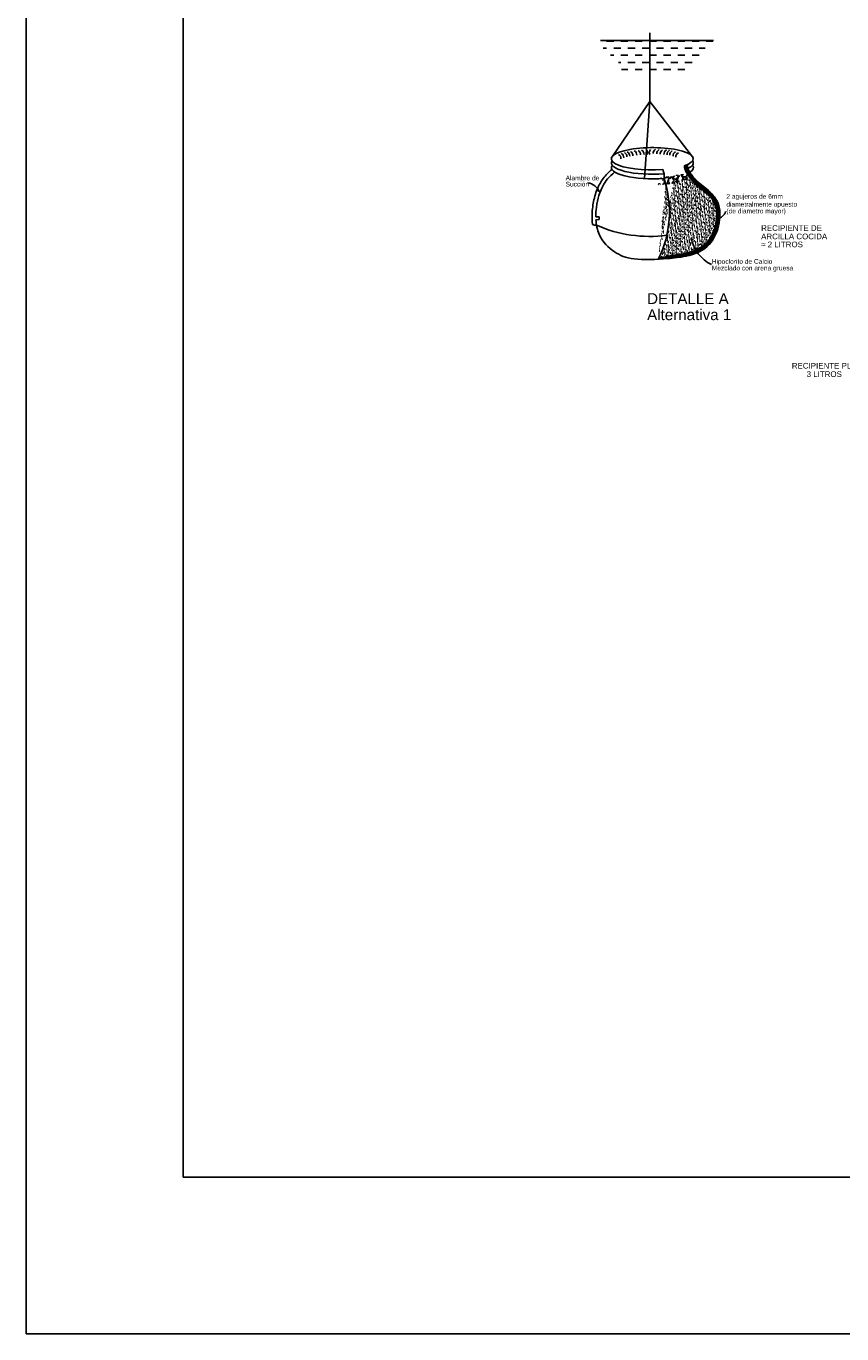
# Model space of a CAD drawing. Header units: metres. Extents: x 2413 to 4131, y 3282 to 4239.
# Tile 10 of 57: x 2667 to 2678, y 4207 to 4224. Entities that reach past the tile are written whole.
import ezdxf

# ---------------------------------------------------------------- set-up
doc = ezdxf.new("R2010")
doc.units = ezdxf.units.M
doc.layers.add('Dibujo', color=7, linetype='Continuous')
doc.styles.get("Standard").update_dxf_attribs({"font": 'arial.ttf'})

msp = doc.modelspace()

# ---------------------------------------------------------------- hatches: boundary and pattern name
h = msp.add_hatch()
h.set_pattern_fill('DASH', color=256, scale=0.028569, angle=180)
h.set_pattern_definition([(180, (993.54262, 2404.83507), (-0.0907078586, -0.0907078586), [0.0907078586, -0.0907078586])])
h.paths.add_polyline_path([(2675.272, 4223.807), (2674.642, 4223.807), (2674.692, 4223.674), (2674.86, 4223.555), (2674.943, 4223.363), (2675.272, 4223.363)])
h.paths.add_polyline_path([(2675.955, 4223.689), (2676.084, 4223.807), (2675.272, 4223.807), (2675.272, 4223.363), (2675.762, 4223.363), (2675.861, 4223.531)])
at = {"transparency": 33554562}
h = msp.add_hatch(dxfattribs=at)
h.set_pattern_fill('ANSI31', color=256, scale=0.003174, angle=135)
h.set_pattern_definition([(180, (993.54262, 2404.835068), (-1e-18, -0.01007865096), [])])
h.paths.add_polyline_path([(2676.164, 4221.538), (2676.164, 4221.537), (2676.164, 4221.538)])
h.paths.add_polyline_path([(2676.162, 4221.522), (2676.162, 4221.522), (2676.162, 4221.522)])
h.paths.add_polyline_path([(2676.124, 4221.525), (2676.124, 4221.529), (2676.124, 4221.529), (2676.123, 4221.52), (2676.122, 4221.511), (2676.12, 4221.502), (2676.119, 4221.493), (2676.117, 4221.484), (2676.115, 4221.475), (2676.113, 4221.466), (2676.111, 4221.457), (2676.109, 4221.449), (2676.107, 4221.44), (2676.104, 4221.431), (2676.102, 4221.422), (2676.099, 4221.413), (2676.096, 4221.404), (2676.094, 4221.396), (2676.09, 4221.387), (2676.087, 4221.378), (2676.084, 4221.37), (2676.081, 4221.362), (2676.077, 4221.353), (2676.073, 4221.345), (2676.07, 4221.337), (2676.066, 4221.329), (2676.062, 4221.321), (2676.058, 4221.314), (2676.054, 4221.306), (2676.049, 4221.298), (2676.045, 4221.291), (2676.04, 4221.284), (2676.036, 4221.277), (2676.031, 4221.27), (2676.026, 4221.263), (2676.021, 4221.256), (2676.016, 4221.25), (2676.01, 4221.243), (2676.005, 4221.237), (2675.999, 4221.23), (2675.994, 4221.224), (2675.988, 4221.218), (2675.982, 4221.212), (2675.975, 4221.207), (2675.969, 4221.201), (2675.962, 4221.196), (2675.956, 4221.19), (2675.949, 4221.185), (2675.941, 4221.18), (2675.934, 4221.175), (2675.927, 4221.17), (2675.919, 4221.165), (2675.911, 4221.16), (2675.903, 4221.156), (2675.894, 4221.151), (2675.886, 4221.147), (2675.877, 4221.143), (2675.868, 4221.139), (2675.859, 4221.135), (2675.849, 4221.131), (2675.84, 4221.127), (2675.83, 4221.124), (2675.82, 4221.12), (2675.81, 4221.117), (2675.8, 4221.114), (2675.789, 4221.111), (2675.779, 4221.108), (2675.769, 4221.105), (2675.758, 4221.102), (2675.748, 4221.1), (2675.737, 4221.097), (2675.727, 4221.095), (2675.717, 4221.093), (2675.706, 4221.09), (2675.696, 4221.088), (2675.686, 4221.086), (2675.676, 4221.085), (2675.667, 4221.083), (2675.657, 4221.081), (2675.648, 4221.08), (2675.639, 4221.078), (2675.63, 4221.077), (2675.621, 4221.076), (2675.613, 4221.075), (2675.605, 4221.074), (2675.597, 4221.073), (2675.59, 4221.072), (2675.583, 4221.072), (2675.576, 4221.071), (2675.566, 4221.07), (2675.546, 4221.066), (2675.519, 4221.061), (2675.487, 4221.053), (2675.452, 4221.043), (2675.415, 4221.031), (2675.38, 4221.017), (2675.391, 4221.018), (2675.403, 4221.019), (2675.415, 4221.019), (2675.427, 4221.02), (2675.438, 4221.021), (2675.45, 4221.022), (2675.462, 4221.022), (2675.473, 4221.023), (2675.485, 4221.024), (2675.496, 4221.025), (2675.508, 4221.026), (2675.52, 4221.027), (2675.531, 4221.028), (2675.542, 4221.029), (2675.554, 4221.03), (2675.565, 4221.032), (2675.576, 4221.033), (2675.587, 4221.034), (2675.599, 4221.036), (2675.61, 4221.037), (2675.621, 4221.038), (2675.632, 4221.04), (2675.642, 4221.041), (2675.653, 4221.043), (2675.664, 4221.045), (2675.674, 4221.046), (2675.685, 4221.048), (2675.695, 4221.05), (2675.706, 4221.052), (2675.716, 4221.054), (2675.726, 4221.056), (2675.736, 4221.058), (2675.746, 4221.06), (2675.756, 4221.063), (2675.766, 4221.065), (2675.775, 4221.067), (2675.785, 4221.07), (2675.794, 4221.072), (2675.804, 4221.075), (2675.813, 4221.078), (2675.822, 4221.081), (2675.831, 4221.084), (2675.84, 4221.087), (2675.849, 4221.09), (2675.857, 4221.093), (2675.866, 4221.096), (2675.874, 4221.099), (2675.882, 4221.103), (2675.89, 4221.106), (2675.898, 4221.11), (2675.906, 4221.114), (2675.913, 4221.118), (2675.921, 4221.122), (2675.928, 4221.126), (2675.935, 4221.13), (2675.942, 4221.134), (2675.949, 4221.139), (2675.956, 4221.143), (2675.962, 4221.148), (2675.969, 4221.152), (2675.975, 4221.157), (2675.981, 4221.162), (2675.988, 4221.167), (2675.993, 4221.172), (2675.999, 4221.177), (2676.005, 4221.182), (2676.011, 4221.187), (2676.016, 4221.193), (2676.021, 4221.198), (2676.027, 4221.204), (2676.032, 4221.209), (2676.037, 4221.215), (2676.042, 4221.221), (2676.046, 4221.227), (2676.051, 4221.232), (2676.056, 4221.239), (2676.06, 4221.245), (2676.065, 4221.251), (2676.069, 4221.257), (2676.073, 4221.263), (2676.077, 4221.27), (2676.081, 4221.276), (2676.085, 4221.283), (2676.089, 4221.29), (2676.092, 4221.296), (2676.096, 4221.303), (2676.099, 4221.31), (2676.103, 4221.317), (2676.106, 4221.324), (2676.109, 4221.331), (2676.113, 4221.338), (2676.116, 4221.346), (2676.119, 4221.353), (2676.122, 4221.36), (2676.124, 4221.368), (2676.127, 4221.375), (2676.13, 4221.383), (2676.132, 4221.39), (2676.135, 4221.398), (2676.137, 4221.406), (2676.14, 4221.413), (2676.142, 4221.421), (2676.144, 4221.429), (2676.146, 4221.437), (2676.148, 4221.444), (2676.15, 4221.452), (2676.151, 4221.46), (2676.153, 4221.468), (2676.155, 4221.475), (2676.156, 4221.483), (2676.158, 4221.491), (2676.159, 4221.499), (2676.16, 4221.507), (2676.161, 4221.514), (2676.162, 4221.522), (2676.123, 4221.522)])
h.paths.add_polyline_path([(2676.125, 4221.535), (2676.125, 4221.538), (2676.124, 4221.529), (2676.124, 4221.532)])
h.paths.add_polyline_path([(2676.163, 4221.53), (2676.163, 4221.53), (2676.163, 4221.53)])
h.paths.add_polyline_path([(2676.125, 4221.538), (2676.125, 4221.539), (2676.125, 4221.542), (2676.164, 4221.542), (2676.164, 4221.545), (2676.165, 4221.553), (2676.165, 4221.56), (2676.166, 4221.568), (2676.166, 4221.575), (2676.166, 4221.583), (2676.166, 4221.59), (2676.166, 4221.598), (2676.166, 4221.605), (2676.165, 4221.612), (2676.165, 4221.619), (2676.164, 4221.626), (2676.164, 4221.633), (2676.163, 4221.64), (2676.162, 4221.647), (2676.161, 4221.654), (2676.16, 4221.66), (2676.159, 4221.667), (2676.158, 4221.673), (2676.156, 4221.68), (2676.155, 4221.686), (2676.153, 4221.692), (2676.151, 4221.699), (2676.149, 4221.705), (2676.147, 4221.711), (2676.145, 4221.717), (2676.143, 4221.723), (2676.141, 4221.729), (2676.139, 4221.734), (2676.136, 4221.74), (2676.134, 4221.746), (2676.131, 4221.751), (2676.129, 4221.757), (2676.126, 4221.762), (2676.123, 4221.768), (2676.12, 4221.773), (2676.117, 4221.778), (2676.114, 4221.783), (2676.111, 4221.788), (2676.108, 4221.794), (2676.105, 4221.799), (2676.101, 4221.804), (2676.098, 4221.808), (2676.094, 4221.813), (2676.091, 4221.818), (2676.087, 4221.823), (2676.083, 4221.827), (2676.08, 4221.832), (2676.076, 4221.837), (2676.072, 4221.841), (2676.068, 4221.846), (2676.064, 4221.85), (2676.06, 4221.854), (2676.056, 4221.859), (2676.052, 4221.863), (2676.047, 4221.867), (2676.043, 4221.871), (2676.039, 4221.876), (2676.035, 4221.88), (2676.03, 4221.884), (2676.026, 4221.888), (2676.021, 4221.892), (2676.017, 4221.896), (2676.012, 4221.9), (2676.008, 4221.903), (2676.003, 4221.907), (2675.999, 4221.911), (2675.994, 4221.915), (2675.99, 4221.919), (2675.985, 4221.922), (2675.981, 4221.926), (2675.976, 4221.93), (2675.972, 4221.933), (2675.967, 4221.937), (2675.963, 4221.94), (2675.958, 4221.944), (2675.954, 4221.947), (2675.949, 4221.951), (2675.945, 4221.954), (2675.941, 4221.958), (2675.936, 4221.961), (2675.932, 4221.965), (2675.928, 4221.968), (2675.923, 4221.971), (2675.919, 4221.975), (2675.915, 4221.978), (2675.911, 4221.981), (2675.907, 4221.985), (2675.903, 4221.988), (2675.899, 4221.991), (2675.895, 4221.995), (2675.891, 4221.998), (2675.888, 4222.001), (2675.884, 4222.004), (2675.88, 4222.008), (2675.877, 4222.011), (2675.874, 4222.014), (2675.87, 4222.017), (2675.867, 4222.02), (2675.864, 4222.024), (2675.861, 4222.027), (2675.857, 4222.03), (2675.854, 4222.033), (2675.851, 4222.036), (2675.849, 4222.039), (2675.846, 4222.042), (2675.843, 4222.045), (2675.84, 4222.049), (2675.838, 4222.052), (2675.835, 4222.055), (2675.832, 4222.057), (2675.83, 4222.06), (2675.828, 4222.063), (2675.825, 4222.066), (2675.823, 4222.069), (2675.821, 4222.072), (2675.818, 4222.075), (2675.816, 4222.077), (2675.814, 4222.08), (2675.812, 4222.083), (2675.81, 4222.085), (2675.808, 4222.088), (2675.806, 4222.091), (2675.804, 4222.093), (2675.803, 4222.096), (2675.801, 4222.098), (2675.799, 4222.101), (2675.798, 4222.103), (2675.796, 4222.105), (2675.794, 4222.108), (2675.793, 4222.11), (2675.791, 4222.112), (2675.79, 4222.114), (2675.788, 4222.116), (2675.787, 4222.118), (2675.786, 4222.12), (2675.785, 4222.122), (2675.783, 4222.124), (2675.782, 4222.126), (2675.782, 4222.126), (2675.782, 4222.126), (2675.782, 4222.127), (2675.782, 4222.127), (2675.781, 4222.127), (2675.781, 4222.127), (2675.781, 4222.128), (2675.781, 4222.128), (2675.781, 4222.128), (2675.781, 4222.128), (2675.781, 4222.128), (2675.78, 4222.129), (2675.78, 4222.129), (2675.78, 4222.129), (2675.78, 4222.129), (2675.78, 4222.13), (2675.78, 4222.13), (2675.78, 4222.13), (2675.779, 4222.13), (2675.779, 4222.13), (2675.779, 4222.131), (2675.779, 4222.131), (2675.779, 4222.131), (2675.779, 4222.131), (2675.779, 4222.131), (2675.779, 4222.132), (2675.778, 4222.132), (2675.778, 4222.132), (2675.778, 4222.132), (2675.778, 4222.132), (2675.778, 4222.133), (2675.778, 4222.133), (2675.778, 4222.133), (2675.778, 4222.133), (2675.777, 4222.134), (2675.777, 4222.134), (2675.777, 4222.134), (2675.777, 4222.134), (2675.777, 4222.134), (2675.777, 4222.135), (2675.777, 4222.135), (2675.777, 4222.135), (2675.776, 4222.135), (2675.776, 4222.135), (2675.776, 4222.136), (2675.776, 4222.136), (2675.776, 4222.136), (2675.776, 4222.136), (2675.776, 4222.136), (2675.776, 4222.137), (2675.775, 4222.137), (2675.775, 4222.137), (2675.775, 4222.137), (2675.775, 4222.137), (2675.775, 4222.138), (2675.775, 4222.138), (2675.775, 4222.138), (2675.775, 4222.138), (2675.775, 4222.138), (2675.774, 4222.139), (2675.774, 4222.139), (2675.774, 4222.139), (2675.774, 4222.139), (2675.774, 4222.139), (2675.774, 4222.14), (2675.774, 4222.14), (2675.774, 4222.14), (2675.774, 4222.14), (2675.773, 4222.14), (2675.773, 4222.14), (2675.773, 4222.141), (2675.773, 4222.141), (2675.773, 4222.141), (2675.773, 4222.141), (2675.773, 4222.141), (2675.773, 4222.142), (2675.773, 4222.142), (2675.772, 4222.142), (2675.772, 4222.142), (2675.772, 4222.142), (2675.772, 4222.143), (2675.772, 4222.143), (2675.772, 4222.143), (2675.772, 4222.143), (2675.772, 4222.143), (2675.772, 4222.144), (2675.772, 4222.144), (2675.771, 4222.144), (2675.771, 4222.144), (2675.771, 4222.144), (2675.771, 4222.144), (2675.771, 4222.145), (2675.771, 4222.145), (2675.771, 4222.145), (2675.771, 4222.145), (2675.771, 4222.145), (2675.771, 4222.146), (2675.77, 4222.146), (2675.77, 4222.146), (2675.77, 4222.146), (2675.77, 4222.146), (2675.77, 4222.147), (2675.77, 4222.147), (2675.77, 4222.147), (2675.77, 4222.147), (2675.77, 4222.147), (2675.77, 4222.147), (2675.769, 4222.148), (2675.769, 4222.148), (2675.769, 4222.148), (2675.769, 4222.148), (2675.769, 4222.148), (2675.769, 4222.149), (2675.769, 4222.149), (2675.769, 4222.149), (2675.769, 4222.149), (2675.769, 4222.149), (2675.769, 4222.149), (2675.768, 4222.15), (2675.768, 4222.15), (2675.768, 4222.15), (2675.768, 4222.15), (2675.768, 4222.15), (2675.768, 4222.151), (2675.768, 4222.151), (2675.768, 4222.151), (2675.768, 4222.151), (2675.768, 4222.151), (2675.768, 4222.151), (2675.768, 4222.152), (2675.767, 4222.152), (2675.767, 4222.152), (2675.767, 4222.152), (2675.767, 4222.152), (2675.767, 4222.153), (2675.767, 4222.153), (2675.767, 4222.153), (2675.767, 4222.153), (2675.767, 4222.153), (2675.767, 4222.153), (2675.767, 4222.154), (2675.766, 4222.154), (2675.766, 4222.154), (2675.766, 4222.154), (2675.766, 4222.154), (2675.766, 4222.154), (2675.766, 4222.155), (2675.766, 4222.155), (2675.766, 4222.155), (2675.766, 4222.155), (2675.766, 4222.155), (2675.766, 4222.156), (2675.766, 4222.156), (2675.766, 4222.156), (2675.765, 4222.156), (2675.765, 4222.156), (2675.765, 4222.156), (2675.765, 4222.157), (2675.765, 4222.157), (2675.765, 4222.157), (2675.765, 4222.157), (2675.765, 4222.157), (2675.765, 4222.157), (2675.765, 4222.158), (2675.765, 4222.158), (2675.765, 4222.158), (2675.765, 4222.158), (2675.764, 4222.158), (2675.764, 4222.159), (2675.764, 4222.159), (2675.764, 4222.159), (2675.764, 4222.159), (2675.764, 4222.159), (2675.764, 4222.159), (2675.764, 4222.16), (2675.764, 4222.16), (2675.764, 4222.16), (2675.764, 4222.16), (2675.764, 4222.16), (2675.764, 4222.16), (2675.764, 4222.161), (2675.763, 4222.161), (2675.763, 4222.161), (2675.763, 4222.161), (2675.763, 4222.161), (2675.763, 4222.161), (2675.763, 4222.162), (2675.763, 4222.162), (2675.763, 4222.162), (2675.763, 4222.162), (2675.763, 4222.162), (2675.763, 4222.163), (2675.763, 4222.163), (2675.763, 4222.163), (2675.763, 4222.163), (2675.762, 4222.163), (2675.762, 4222.163), (2675.762, 4222.164), (2675.762, 4222.164), (2675.762, 4222.164), (2675.762, 4222.164), (2675.762, 4222.164), (2675.762, 4222.164), (2675.762, 4222.165), (2675.762, 4222.165), (2675.762, 4222.165), (2675.762, 4222.165), (2675.762, 4222.165), (2675.762, 4222.166), (2675.762, 4222.166), (2675.761, 4222.166), (2675.761, 4222.166), (2675.761, 4222.166), (2675.761, 4222.166), (2675.761, 4222.167), (2675.761, 4222.167), (2675.761, 4222.167), (2675.761, 4222.167), (2675.761, 4222.167), (2675.761, 4222.167), (2675.761, 4222.168), (2675.761, 4222.168), (2675.761, 4222.168), (2675.761, 4222.168), (2675.761, 4222.168), (2675.761, 4222.169), (2675.76, 4222.169), (2675.76, 4222.169), (2675.76, 4222.169), (2675.76, 4222.169), (2675.76, 4222.169), (2675.76, 4222.17), (2675.76, 4222.17), (2675.76, 4222.17), (2675.76, 4222.17), (2675.76, 4222.17), (2675.76, 4222.17), (2675.76, 4222.171), (2675.76, 4222.171), (2675.76, 4222.171), (2675.76, 4222.171), (2675.76, 4222.171), (2675.76, 4222.172), (2675.759, 4222.172), (2675.759, 4222.172), (2675.759, 4222.172), (2675.759, 4222.172), (2675.759, 4222.172), (2675.759, 4222.173), (2675.759, 4222.173), (2675.759, 4222.173), (2675.759, 4222.173), (2675.759, 4222.173), (2675.759, 4222.174), (2675.759, 4222.174), (2675.759, 4222.174), (2675.759, 4222.174), (2675.759, 4222.174), (2675.759, 4222.175), (2675.759, 4222.175), (2675.758, 4222.175), (2675.758, 4222.175), (2675.758, 4222.176), (2675.758, 4222.176), (2675.758, 4222.176), (2675.758, 4222.176), (2675.758, 4222.177), (2675.758, 4222.177), (2675.758, 4222.177), (2675.758, 4222.177), (2675.758, 4222.178), (2675.758, 4222.178), (2675.758, 4222.178), (2675.758, 4222.178), (2675.757, 4222.179), (2675.757, 4222.179), (2675.757, 4222.179), (2675.757, 4222.179), (2675.757, 4222.18), (2675.757, 4222.18), (2675.757, 4222.18), (2675.757, 4222.18), (2675.757, 4222.181), (2675.757, 4222.181), (2675.757, 4222.181), (2675.757, 4222.181), (2675.757, 4222.182), (2675.757, 4222.182), (2675.757, 4222.182), (2675.757, 4222.182), (2675.756, 4222.183), (2675.756, 4222.183), (2675.756, 4222.183), (2675.756, 4222.183), (2675.756, 4222.184), (2675.756, 4222.184), (2675.756, 4222.184), (2675.756, 4222.184), (2675.756, 4222.185), (2675.756, 4222.185), (2675.756, 4222.185), (2675.756, 4222.185), (2675.756, 4222.186), (2675.756, 4222.186), (2675.756, 4222.186), (2675.756, 4222.186), (2675.755, 4222.187), (2675.755, 4222.187), (2675.755, 4222.187), (2675.755, 4222.187), (2675.755, 4222.188), (2675.755, 4222.188), (2675.755, 4222.188), (2675.755, 4222.188), (2675.755, 4222.189), (2675.755, 4222.189), (2675.755, 4222.189), (2675.755, 4222.189), (2675.755, 4222.19), (2675.755, 4222.19), (2675.755, 4222.19), (2675.755, 4222.19), (2675.755, 4222.191), (2675.754, 4222.191), (2675.754, 4222.191), (2675.754, 4222.191), (2675.754, 4222.192), (2675.754, 4222.192), (2675.754, 4222.192), (2675.754, 4222.192), (2675.754, 4222.193), (2675.754, 4222.193), (2675.754, 4222.193), (2675.754, 4222.193), (2675.754, 4222.194), (2675.754, 4222.194), (2675.754, 4222.194), (2675.754, 4222.194), (2675.754, 4222.195), (2675.754, 4222.195), (2675.754, 4222.195), (2675.753, 4222.195), (2675.753, 4222.196), (2675.753, 4222.196), (2675.753, 4222.196), (2675.753, 4222.196), (2675.753, 4222.197), (2675.753, 4222.197), (2675.753, 4222.197), (2675.753, 4222.197), (2675.753, 4222.198), (2675.753, 4222.198), (2675.753, 4222.198), (2675.753, 4222.198), (2675.753, 4222.199), (2675.753, 4222.199), (2675.753, 4222.199), (2675.753, 4222.199), (2675.753, 4222.2), (2675.753, 4222.2), (2675.753, 4222.2), (2675.753, 4222.2), (2675.752, 4222.201), (2675.752, 4222.201), (2675.752, 4222.201), (2675.752, 4222.201), (2675.752, 4222.201), (2675.752, 4222.202), (2675.752, 4222.202), (2675.752, 4222.202), (2675.752, 4222.202), (2675.752, 4222.203), (2675.752, 4222.203), (2675.752, 4222.203), (2675.752, 4222.203), (2675.752, 4222.204), (2675.752, 4222.204), (2675.752, 4222.204), (2675.752, 4222.204), (2675.752, 4222.204), (2675.752, 4222.205), (2675.752, 4222.205), (2675.752, 4222.205), (2675.752, 4222.205), (2675.752, 4222.206), (2675.751, 4222.206), (2675.751, 4222.206), (2675.751, 4222.206), (2675.751, 4222.206), (2675.751, 4222.207), (2675.751, 4222.207), (2675.751, 4222.207), (2675.751, 4222.207), (2675.751, 4222.208), (2675.751, 4222.208), (2675.751, 4222.208), (2675.751, 4222.208), (2675.751, 4222.208), (2675.751, 4222.209), (2675.751, 4222.209), (2675.751, 4222.209), (2675.751, 4222.209), (2675.751, 4222.209), (2675.751, 4222.21), (2675.751, 4222.21), (2675.751, 4222.21), (2675.751, 4222.21), (2675.751, 4222.21), (2675.751, 4222.211), (2675.751, 4222.211), (2675.751, 4222.211), (2675.751, 4222.211), (2675.75, 4222.211), (2675.75, 4222.212), (2675.75, 4222.212), (2675.75, 4222.212), (2675.75, 4222.212), (2675.75, 4222.212), (2675.75, 4222.213), (2675.75, 4222.213), (2675.75, 4222.213), (2675.75, 4222.213), (2675.75, 4222.213), (2675.75, 4222.214), (2675.75, 4222.214), (2675.75, 4222.214), (2675.75, 4222.214), (2675.75, 4222.214), (2675.75, 4222.214), (2675.75, 4222.215), (2675.75, 4222.215), (2675.75, 4222.215), (2675.75, 4222.215), (2675.75, 4222.215), (2675.75, 4222.215), (2675.75, 4222.216), (2675.75, 4222.216), (2675.75, 4222.216), (2675.75, 4222.216), (2675.75, 4222.216), (2675.75, 4222.216), (2675.75, 4222.217), (2675.75, 4222.217), (2675.75, 4222.217), (2675.75, 4222.217), (2675.75, 4222.217), (2675.75, 4222.217), (2675.75, 4222.218), (2675.749, 4222.218), (2675.749, 4222.218), (2675.749, 4222.218), (2675.749, 4222.218), (2675.749, 4222.218), (2675.749, 4222.218), (2675.749, 4222.219), (2675.749, 4222.219), (2675.749, 4222.219), (2675.749, 4222.219), (2675.749, 4222.219), (2675.749, 4222.219), (2675.749, 4222.219), (2675.749, 4222.219), (2675.749, 4222.22), (2675.749, 4222.22), (2675.749, 4222.22), (2675.749, 4222.22), (2675.749, 4222.22), (2675.749, 4222.22), (2675.749, 4222.22), (2675.749, 4222.22), (2675.749, 4222.221), (2675.749, 4222.221), (2675.749, 4222.221), (2675.749, 4222.221), (2675.749, 4222.221), (2675.749, 4222.221), (2675.749, 4222.221), (2675.749, 4222.221), (2675.749, 4222.221), (2675.749, 4222.221), (2675.749, 4222.222), (2675.749, 4222.222), (2675.749, 4222.222), (2675.749, 4222.222), (2675.749, 4222.222), (2675.749, 4222.222), (2675.749, 4222.222), (2675.749, 4222.222), (2675.749, 4222.222), (2675.749, 4222.222), (2675.749, 4222.222), (2675.749, 4222.222), (2675.749, 4222.222), (2675.749, 4222.223), (2675.749, 4222.223), (2675.749, 4222.223), (2675.749, 4222.223), (2675.749, 4222.223), (2675.749, 4222.223), (2675.749, 4222.223), (2675.749, 4222.223), (2675.749, 4222.223), (2675.749, 4222.223), (2675.749, 4222.223), (2675.749, 4222.223), (2675.749, 4222.223), (2675.749, 4222.223), (2675.749, 4222.223), (2675.749, 4222.223), (2675.749, 4222.223), (2675.749, 4222.223), (2675.749, 4222.223), (2675.748, 4222.223), (2675.748, 4222.223), (2675.747, 4222.223), (2675.747, 4222.222), (2675.746, 4222.222), (2675.745, 4222.222), (2675.745, 4222.222), (2675.744, 4222.222), (2675.744, 4222.221), (2675.743, 4222.221), (2675.743, 4222.221), (2675.742, 4222.221), (2675.742, 4222.22), (2675.741, 4222.22), (2675.741, 4222.22), (2675.74, 4222.22), (2675.739, 4222.219), (2675.739, 4222.219), (2675.738, 4222.219), (2675.738, 4222.219), (2675.737, 4222.219), (2675.737, 4222.218), (2675.736, 4222.218), (2675.736, 4222.218), (2675.735, 4222.218), (2675.734, 4222.217), (2675.734, 4222.217), (2675.733, 4222.217), (2675.733, 4222.217), (2675.732, 4222.217), (2675.732, 4222.216), (2675.731, 4222.216), (2675.73, 4222.216), (2675.73, 4222.216), (2675.729, 4222.215), (2675.729, 4222.215), (2675.728, 4222.215), (2675.728, 4222.215), (2675.727, 4222.215), (2675.726, 4222.214), (2675.726, 4222.214), (2675.725, 4222.214), (2675.725, 4222.214), (2675.724, 4222.213), (2675.723, 4222.213), (2675.723, 4222.213), (2675.722, 4222.213), (2675.722, 4222.213), (2675.721, 4222.212), (2675.72, 4222.212), (2675.72, 4222.212), (2675.719, 4222.212), (2675.719, 4222.211), (2675.718, 4222.211), (2675.717, 4222.211), (2675.717, 4222.211), (2675.716, 4222.211), (2675.716, 4222.21), (2675.715, 4222.21), (2675.714, 4222.21), (2675.714, 4222.21), (2675.713, 4222.209), (2675.712, 4222.209), (2675.712, 4222.209), (2675.712, 4222.208), (2675.712, 4222.206), (2675.713, 4222.204), (2675.713, 4222.203), (2675.713, 4222.201), (2675.714, 4222.199), (2675.714, 4222.197), (2675.714, 4222.195), (2675.715, 4222.193), (2675.715, 4222.191), (2675.716, 4222.189), (2675.716, 4222.187), (2675.716, 4222.185), (2675.717, 4222.183), (2675.717, 4222.18), (2675.718, 4222.178), (2675.718, 4222.176), (2675.719, 4222.174), (2675.72, 4222.171), (2675.72, 4222.169), (2675.721, 4222.167), (2675.721, 4222.164), (2675.722, 4222.162), (2675.723, 4222.16), (2675.724, 4222.158), (2675.724, 4222.155), (2675.725, 4222.153), (2675.726, 4222.151), (2675.727, 4222.148), (2675.728, 4222.146), (2675.729, 4222.144), (2675.73, 4222.142), (2675.731, 4222.139), (2675.732, 4222.137), (2675.733, 4222.135), (2675.734, 4222.133), (2675.735, 4222.131), (2675.736, 4222.128), (2675.737, 4222.126), (2675.739, 4222.124), (2675.74, 4222.121), (2675.741, 4222.119), (2675.743, 4222.117), (2675.744, 4222.114), (2675.745, 4222.112), (2675.747, 4222.11), (2675.748, 4222.107), (2675.75, 4222.105), (2675.752, 4222.102), (2675.753, 4222.1), (2675.755, 4222.097), (2675.757, 4222.094), (2675.758, 4222.092), (2675.76, 4222.089), (2675.762, 4222.086), (2675.764, 4222.083), (2675.766, 4222.08), (2675.769, 4222.077), (2675.771, 4222.074), (2675.773, 4222.071), (2675.775, 4222.067), (2675.778, 4222.064), (2675.781, 4222.061), (2675.783, 4222.057), (2675.786, 4222.054), (2675.789, 4222.05), (2675.792, 4222.046), (2675.795, 4222.043), (2675.798, 4222.039), (2675.801, 4222.035), (2675.804, 4222.031), (2675.807, 4222.027), (2675.811, 4222.024), (2675.814, 4222.02), (2675.818, 4222.016), (2675.822, 4222.012), (2675.826, 4222.007), (2675.83, 4222.003), (2675.834, 4221.999), (2675.838, 4221.995), (2675.842, 4221.991), (2675.847, 4221.987), (2675.851, 4221.983), (2675.856, 4221.978), (2675.86, 4221.974), (2675.865, 4221.97), (2675.87, 4221.966), (2675.875, 4221.961), (2675.88, 4221.957), (2675.885, 4221.953), (2675.89, 4221.949), (2675.895, 4221.945), (2675.9, 4221.94), (2675.906, 4221.936), (2675.911, 4221.932), (2675.916, 4221.928), (2675.922, 4221.924), (2675.927, 4221.919), (2675.932, 4221.915), (2675.938, 4221.911), (2675.943, 4221.907), (2675.949, 4221.902), (2675.954, 4221.898), (2675.959, 4221.894), (2675.965, 4221.889), (2675.97, 4221.885), (2675.976, 4221.88), (2675.981, 4221.876), (2675.986, 4221.871), (2675.991, 4221.867), (2675.996, 4221.862), (2676.002, 4221.858), (2676.007, 4221.853), (2676.012, 4221.848), (2676.017, 4221.844), (2676.021, 4221.839), (2676.026, 4221.834), (2676.031, 4221.829), (2676.035, 4221.824), (2676.04, 4221.819), (2676.044, 4221.814), (2676.049, 4221.809), (2676.053, 4221.804), (2676.057, 4221.799), (2676.061, 4221.794), (2676.065, 4221.788), (2676.069, 4221.783), (2676.072, 4221.778), (2676.076, 4221.772), (2676.08, 4221.767), (2676.083, 4221.761), (2676.086, 4221.755), (2676.089, 4221.749), (2676.093, 4221.744), (2676.095, 4221.738), (2676.098, 4221.732), (2676.101, 4221.725), (2676.104, 4221.719), (2676.106, 4221.713), (2676.108, 4221.707), (2676.111, 4221.7), (2676.113, 4221.693), (2676.115, 4221.687), (2676.117, 4221.68), (2676.118, 4221.673), (2676.12, 4221.666), (2676.121, 4221.659), (2676.123, 4221.652), (2676.124, 4221.644), (2676.125, 4221.637), (2676.125, 4221.629), (2676.126, 4221.621), (2676.127, 4221.614), (2676.127, 4221.606), (2676.127, 4221.597), (2676.127, 4221.589), (2676.127, 4221.581), (2676.127, 4221.572), (2676.127, 4221.564), (2676.126, 4221.555), (2676.126, 4221.547)])
h = msp.add_hatch(dxfattribs=at)
h.set_pattern_fill('GRAVEL', color=256, scale=0.004762, angle=193)
h.set_pattern_definition([(61.0127875, (993.484979, 2404.697635), (0.69789429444, 1.278247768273), [0.0162712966, -1.610861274]), (17.969741, (993.4928645, 2404.711868), (-1.386921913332, -0.444321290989), [0.027922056, -2.764282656]), (325.5104471, (993.5194245, 2404.720482), (-1.4777111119, 1.024219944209), [0.019688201, -1.9491344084]), (100.273689, (993.558582, 2404.760554), (0.426284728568, -2.384087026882), [0.025426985, -2.5172710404]), (125.83365418, (993.554047, 2404.785573), (0.915697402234, -1.278096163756), [0.0249331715, -2.4683873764]), (190.273689, (993.5394504, 2404.805787), (2.384087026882, 0.426284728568), [0.025426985, -2.5172710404]), (230.69424047, (993.514431, 2404.801252), (1.25990800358, 1.532123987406), [0.033625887, -3.3289600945]), (265.25532837, (993.4931305, 2404.775233), (-0.226366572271, -2.783013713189), [0.031746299, -3.1428847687]), (314.42956562, (993.4905046, 2404.7435957), (1.296435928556, -1.314320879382), [0.025513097, -2.5257994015]), (8.2363583, (993.508365, 2404.725376), (-1.32349076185, -0.18142678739), [0.02912714, -1.427229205]), (55.3974378, (993.5371913, 2404.729549), (1.1148575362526, 1.6227615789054), [0.037667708, -3.7291058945]), (331.81407483, (993.441644, 2404.734798), (0.988146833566, -0.516619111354), [0.012856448, -1.272793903]), (4.4692344, (993.4529764, 2404.7287253), (-1.586385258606, -0.117995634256), [0.0244593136, -2.4214779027]), (58, (993.47736, 2404.73063), (-0.027206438, 0.1178440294), [0.017103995, -0.153936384]), (36.1985905, (993.488875, 2404.718394), (-0.53480727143, -0.37172024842), [0.009210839, -0.911869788]), (124.8014095, (993.496308, 2404.723834), (0.1994633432, -0.32632565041), [0.0130260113, -0.638276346]), (223.9637565, (993.488874, 2404.73453), (-0.29911921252, -0.31730737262), [0.02115658, -0.684060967]), (354.5650512, (993.473646, 2404.719843), (-0.2628944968, 0.0634311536), [0.0152983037, -0.3671596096]), (209.38954033, (993.564658, 2404.739614), (-1.096820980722, -0.62559646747), [0.0214312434, -2.1216985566]), (263.34617594, (993.5459845, 2404.729097), (0.172105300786, 1.405110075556), [0.017979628, -1.7799793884]), (126.1985905, (993.479087, 2404.696275), (0.37172024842, -0.53480727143), [0.0184215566, -0.90265907]), (176.61045967, (993.4682074, 2404.7111404), (1.260059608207, -0.081467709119), [0.0214312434, -2.1216985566]), (172.4439548, (993.54779, 2404.812677), (0.64363302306, -0.09965586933), [0.0206668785, -1.0126775]), (127.7751406, (993.527302, 2404.815395), (0.888490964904, -1.16025213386), [0.017316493, -1.714335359]), (259.8014095, (993.450702, 2404.813847), (-0.09965586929, -0.64363302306), [0.0184215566, -0.90265907]), (210.35402464, (993.4474404, 2404.795716), (1.423146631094, 0.825059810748), [0.020273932, -2.0071137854]), (262.4439548, (993.508446, 2404.827178), (0.09965586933, 0.64363302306), [0.010333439, -1.023010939]), (294.3099325, (993.457773, 2404.81548), (0.2266697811, -0.44416967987), [0.006166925, -0.61052793]), (358.9637565, (993.460312, 2404.80986), (-0.38073852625, 0.0362247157), [0.0249331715, -0.473730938]), (19.00900596, (993.4852406, 2404.809408), (-1.151233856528, -0.389908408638), [0.023106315, -2.287521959]), (136.6900675, (993.486425, 2404.745136), (0.1722569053, -0.20848162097), [0.0174427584, -0.4186263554]), (186.1572266, (993.473733, 2404.757101), (-2.0577613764, -0.22682138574), [0.030452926, -3.014834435]), (253.9453959, (993.443456, 2404.753835), (0.280931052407, 0.93373395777), [0.012451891, -1.23274086]), (283, (993.44001, 2404.74187), (0.1450504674, -0.0906375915), [0.0072566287, -0.113687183]), (313.25643716, (993.488414, 2404.806417), (-0.661821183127, 0.716082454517), [0.016801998, -1.663403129]), (241.0127875, (993.499928, 2404.79418), (-0.697894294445, -1.27824776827), [0.032542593, -1.5945899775]), (193, (993.48416, 2404.76571), (-0.0906375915, -0.1450504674), [0.031445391, -0.0894984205]), (158.3048465, (993.4535175, 2404.75864), (-1.368885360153, 0.55284382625), [0.01912291, -1.8931666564]), (87.0546041, (993.43575, 2404.76571), (0.00901827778, 0.4985825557), [0.017609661, -0.8628745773]), (40.64597536, (993.436654, 2404.783296), (1.966972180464, 1.695362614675), [0.0286715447, -2.8384876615]), (8.42607874, (993.4584086, 2404.801972), (1.559178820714, 0.235839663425), [0.030332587, -3.002922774])])
edge = h.paths.add_edge_path()
edge.add_spline(control_points=[(2675.792, 4222.046), (2675.778, 4222.064), (2675.766, 4222.08), (2675.754, 4222.098), (2675.751, 4222.104), (2675.748, 4222.109)], knot_values=[11.580593, 11.580593, 11.580593, 11.580593, 12.026595, 12.026595, 12.213642, 12.213642, 12.213642, 12.213642], degree=3, periodic=0)
edge.add_ellipse((2675.307, 4222.185), major_axis=(0.522, 0), ratio=0.274193, start_angle=286.3392, end_angle=327.6314, ccw=False)
edge.add_arc((2674.153, 4221.623), 1.369, 14.8704, 18.0648, ccw=False)
edge.add_ellipse((2675.329, 4222.112), major_axis=(0.522, 0), ratio=0.274193, start_angle=286.3392, end_angle=332.6186)
h = msp.add_hatch(dxfattribs=at)
h.set_pattern_fill('AR-SAND', color=256, scale=0.000793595, angle=135)
h.set_pattern_definition([(172.5, (993.54262, 2404.835068), (-0.0265658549, -0.02836158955), [0, -0.0306390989, 0, -0.03426741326, 0, -0.0327556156]), (142.5, (993.54262, 2404.83507), (-0.0654503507, -0.0149998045), [0, -0.01652898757, 0, -0.02761550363, 0, -0.0105825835]), (102.5, (993.560152, 2404.817536), (-0.04446766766, 0.04430637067), [0, -0.01007865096, 0, -0.03628314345, 0, -0.0473696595]), (92.5, (993.56015, 2404.817536), (-0.0553572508, 0.030337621), [0, -0.00503932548, 0, -0.02378561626, 0, -0.0272123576])])
edge = h.paths.add_edge_path()
edge.add_spline(control_points=[(2675.38, 4221.017), (2675.46, 4221.052), (2675.561, 4221.07), (2675.642, 4221.076), (2675.776, 4221.098), (2675.948, 4221.174), (2676, 4221.222), (2676.07, 4221.329), (2676.093, 4221.385), (2676.123, 4221.502), (2676.13, 4221.561), (2676.122, 4221.697), (2676.091, 4221.759), (2676, 4221.866), (2675.937, 4221.91), (2675.851, 4221.98), (2675.825, 4222.007), (2675.8, 4222.036), (2675.796, 4222.041), (2675.792, 4222.046)], knot_values=[5.773633, 5.773633, 5.773633, 5.773633, 5.986965, 5.986965, 6.951296, 6.951296, 7.737364, 7.737364, 8.337831, 8.337831, 8.938297, 8.938297, 9.912805, 9.912805, 10.887313, 10.887313, 11.456954, 11.456954, 11.580593, 11.580593, 11.580593, 11.580593], degree=3, periodic=0)
edge.add_ellipse((2675.329, 4222.112), major_axis=(0.522, 0), ratio=0.274193, start_angle=286.3392, end_angle=332.6186, ccw=False)
edge.add_arc((2674.153, 4221.623), 1.369, -26.2832, 14.8704, ccw=False)

# ---------------------------------------------------------------- linework, layer by layer
for p, q in [((2675.272, 4223.03), (2675.272, 4223.905)), ((2674.642, 4223.807), (2676.084, 4223.807)), ((2674.792, 4222.325), (2675.272, 4223.03)), ((2675.206, 4222.045), (2675.272, 4223.03)), ((2675.816, 4222.325), (2675.272, 4223.03)), ((2674.603, 4221.898), (2674.613, 4221.909)), ((2674.632, 4221.879), (2674.603, 4221.898)), ((2674.627, 4221.559), (2674.585, 4221.558)), ((2674.628, 4221.522), (2674.627, 4221.559)), ((2674.586, 4221.521), (2674.628, 4221.522)), ((2676.123, 4221.522), (2676.162, 4221.522)), ((2676.125, 4221.542), (2676.164, 4221.542)), ((2676.138, 4221.532), (2676.153, 4221.533)), ((2676.153, 4221.533), (2676.152, 4221.537)), ((2675.8, 4221.288), (2675.798, 4221.26)), ((2675.798, 4221.26), (2675.806, 4221.262))]:
    msp.add_line(p, q)
for centre, radius, start, end in [((2675, 4222.342), 0.0563, 354.6639, 63.4957), ((2675.049, 4222.349), 0.0563, 354.6639, 63.4957), ((2675.098, 4222.354), 0.0563, 354.6639, 63.4957), ((2675.143, 4222.357), 0.0563, 354.6639, 63.4957), ((2675.189, 4222.378), 0.0533, 329.9113, 43.4936), ((2675.319, 4222.378), 0.0533, 136.5064, 210.0887), ((2675.372, 4222.369), 0.0563, 116.5043, 185.3361), ((2675.417, 4222.365), 0.0563, 116.5043, 185.3361), ((2675.461, 4222.361), 0.0563, 116.5043, 185.3361), ((2675.509, 4222.36), 0.0563, 116.5043, 185.3361), ((2675.549, 4222.356), 0.0563, 116.5043, 185.3361), ((2675.583, 4222.348), 0.0563, 116.5043, 185.3361), ((2674.848, 4222.304), 0.0563, 354.6639, 63.4957), ((2674.884, 4222.316), 0.0563, 354.6639, 63.4957), ((2674.925, 4222.327), 0.0563, 354.6639, 63.4957), ((2674.96, 4222.335), 0.0563, 354.6639, 63.4957), ((2675.624, 4222.337), 0.0563, 116.5043, 185.3361), ((2675.661, 4222.325), 0.0563, 116.5043, 185.3361), ((2675.248, 4222.078), 0.208, 351.7088, 23.3797), ((2674.43, 4221.77), 0.23, 28.3857, 76.3683), ((2674.153, 4221.623), 1.369, 333.7168, 18.0648), ((2676.098, 4221.677), 0.15, 285.4003, 340.0557), ((2674.591, 4221.563), 0.112, 244.8221, 271.1629), ((2675.27, 4222.979), 1.671, 246.107, 277.4724), ((2676.277, 4221.382), 0.486, 191.2169, 243.1435)]:
    msp.add_arc(centre, radius, start, end)
for centre, start_param, end_param in [((2675.304, 4222.298), 5.609382, 11.256729), ((2675.304, 4222.244), 2.950803, 5.003367), ((2675.304, 4222.244), 5.770651, 6.473974), ((2675.307, 4222.185), 2.946897, 4.997562), ((2675.329, 4222.112), 2.946897, 2.962906), ((2675.307, 4222.185), 5.857476, 6.50401)]:
    msp.add_ellipse(centre, major_axis=(0.522, 0), ratio=0.274193, start_param=start_param, end_param=end_param)
for points, knots in [([(2674.586, 4221.521), (2674.59, 4221.456), (2674.624, 4221.275), (2674.83, 4221.092), (2675.024, 4221.006), (2675.517, 4221.016), (2675.941, 4221.085), (2676.131, 4221.314), (2676.194, 4221.654), (2676.076, 4221.866), (2675.871, 4222.001), (2675.78, 4222.125), (2675.755, 4222.172), (2675.749, 4222.223), (2675.749, 4222.224)], [2.454153, 2.454153, 2.454153, 2.454153, 3, 4, 5, 6, 7, 8, 9, 10, 11, 12, 13, 14, 14, 14, 14]), ([(2674.796, 4222.166), (2674.764, 4222.14), (2674.738, 4222.117), (2674.68, 4222.053), (2674.653, 4222.014), (2674.604, 4221.919), (2674.582, 4221.863), (2674.551, 4221.742), (2674.541, 4221.679), (2674.535, 4221.563), (2674.537, 4221.512), (2674.543, 4221.461)], [0, 0, 0, 0, 0.398346, 0.398346, 1.028109, 1.028109, 1.657872, 1.657872, 2.203543, 2.203543, 2.60405, 2.60405, 2.60405, 2.60405]), ([(2674.826, 4222.13), (2674.75, 4222.067), (2674.67, 4221.972), (2674.594, 4221.758), (2674.584, 4221.599), (2674.585, 4221.558)], [0, 0, 0, 0, 1, 2, 2.350518, 2.350518, 2.350518, 2.350518]), ([(2675.38, 4221.017), (2675.46, 4221.052), (2675.561, 4221.07), (2675.642, 4221.076), (2675.776, 4221.098), (2675.948, 4221.174), (2676, 4221.222), (2676.07, 4221.329), (2676.093, 4221.385), (2676.123, 4221.502), (2676.13, 4221.561), (2676.122, 4221.697), (2676.091, 4221.759), (2676, 4221.866), (2675.937, 4221.91), (2675.851, 4221.98), (2675.825, 4222.007), (2675.784, 4222.055), (2675.769, 4222.076), (2675.744, 4222.114), (2675.734, 4222.13), (2675.72, 4222.165), (2675.716, 4222.184), (2675.713, 4222.202), (2675.712, 4222.206), (2675.712, 4222.209)], [5.773633, 5.773633, 5.773633, 5.773633, 5.986965, 5.986965, 6.951296, 6.951296, 7.737364, 7.737364, 8.337831, 8.337831, 8.938297, 8.938297, 9.912805, 9.912805, 10.887313, 10.887313, 11.456954, 11.456954, 12.026595, 12.026595, 12.736351, 12.736351, 13.446107, 13.446107, 13.643025, 13.643025, 13.643025, 13.643025])]:
    msp.add_open_spline(points, degree=3, knots=knots)
at = {"layer": 'Dibujo', "color": 0, "linetype": 'ByBlock'}
for p, q in [((2667.324, 4207.314), (2667.324, 4237.014)), ((2669.324, 4235.014), (2669.324, 4209.314)), ((2686.324, 4209.314), (2669.324, 4209.314)), ((2688.324, 4207.314), (2667.324, 4207.314))]:
    msp.add_line(p, q, dxfattribs=at)

# ---------------------------------------------------------------- texts
for s, height, p in [('Alambre de', 0.0602, (2674.199, 4222.023)), ('Succión', 0.0602, (2674.199, 4221.945)), ('2 agujeros de 6mm', 0.06024, (2676.248, 4221.789)), ('diametralmente opuesto', 0.06024, (2676.248, 4221.688)), ('(de diametro mayor)', 0.06024, (2676.248, 4221.602)), ('RECIPIENTE DE', 0.07233, (2676.691, 4221.379)), ('ARCILLA COCIDA', 0.07233, (2676.691, 4221.272)), ('≈ 2 LITROS', 0.0723, (2676.691, 4221.17)), ('Hipoclorito de Calcio ', 0.06024, (2676.062, 4220.959)), ('Mezclado con arena gruesa', 0.06024, (2676.062, 4220.875)), ('DETALLE A', 0.1381, (2675.238, 4220.446)), ('Alternativa 1', 0.13813, (2675.238, 4220.241)), ('RECIPIENTE PLASTICO', 0.07233, (2677.082, 4219.623)), ('3 LITROS', 0.0723, (2677.271, 4219.516))]:
    msp.add_text(s, height=height).set_placement(p)

doc.saveas('drawing.dxf')
